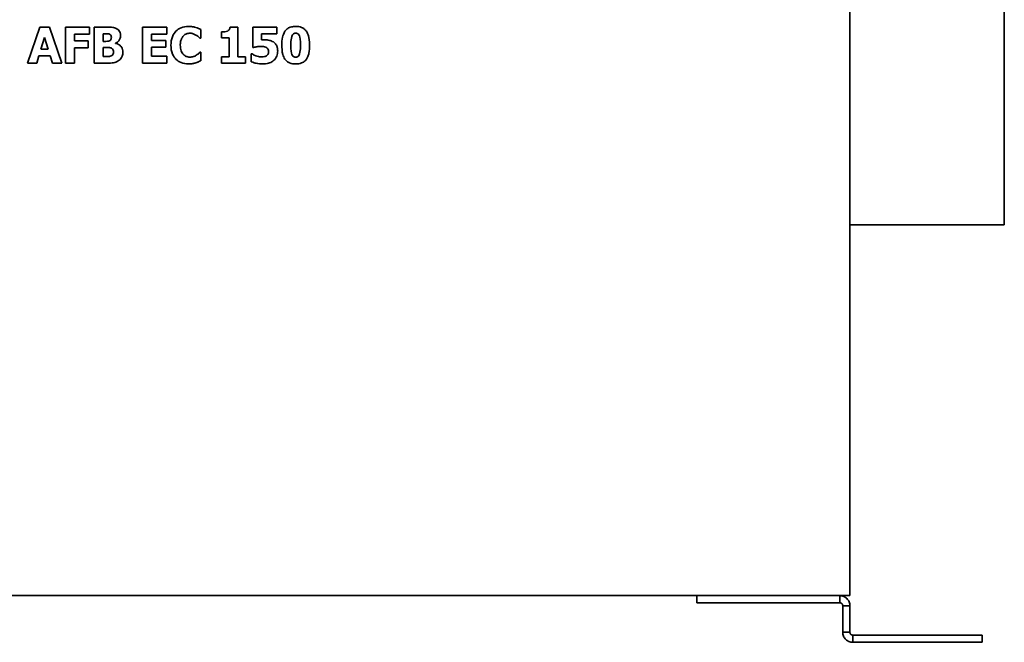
# Model space of a CAD drawing. Header units: millimetres. Extents: x 187 to 653, y 111 to 483.
# Tile 2 of 5: x 379 to 653, y 111 to 284. Entities that reach past the tile are written whole.
import ezdxf

# ---------------------------------------------------------------- set-up
doc = ezdxf.new("R2010")
doc.units = ezdxf.units.MM
doc.header["$LTSCALE"] = 2
doc.layers.add('Krawędzie widoczne(ISO)', color=7, linetype='Continuous', lineweight=35, true_color=0x262659)

msp = doc.modelspace()

# ---------------------------------------------------------------- linework, layer by layer
at = {"layer": 'Krawędzie widoczne(ISO)'}
for p, q in [((610, 461.23), (610, 123.73)), ((652.9, 226.73), (652.9, 376.73)), ((384.9, 281.66), (381.52, 271.66)), ((387.64, 281.66), (384.9, 281.66)), ((391.02, 271.66), (387.64, 281.66)), ((398.71, 281.66), (392.02, 281.66)), ((392.02, 281.66), (392.02, 271.66)), ((394.51, 279.75), (398.71, 279.75)), ((394.51, 277.87), (394.51, 279.75)), ((398.71, 279.75), (398.71, 281.66)), ((403.53, 281.66), (400.01, 281.66)), ((400.01, 281.66), (400.01, 271.66)), ((402.5, 277.71), (402.5, 279.83)), ((402.5, 279.83), (402.67, 279.83)), ((413.47, 281.66), (413.47, 271.66)), ((420.23, 281.66), (413.47, 281.66)), ((415.96, 279.75), (420.23, 279.75)), ((415.96, 277.99), (415.96, 279.75)), ((420.23, 279.75), (420.23, 281.66)), ((429.63, 278.63), (429.63, 281.02)), ((435.41, 280.32), (435.41, 278.69)), ((439.96, 281.68), (437.77, 281.68)), ((439.96, 273.4), (439.96, 281.68)), ((450.72, 281.66), (444.09, 281.66)), ((444.09, 281.66), (444.09, 276.04)), ((446.47, 278.11), (446.47, 279.77)), ((446.47, 279.77), (450.72, 279.77)), ((450.72, 279.77), (450.72, 281.66)), ((385.21, 275.51), (386.24, 278.82)), ((386.24, 278.82), (387.26, 275.51)), ((398.38, 277.87), (394.51, 277.87)), ((398.38, 275.96), (398.38, 277.87)), ((402.82, 277.71), (402.5, 277.71)), ((405.96, 277.14), (405.96, 277.19)), ((419.89, 277.99), (415.96, 277.99)), ((419.89, 276.09), (419.89, 277.99)), ((429.37, 278.63), (429.63, 278.63)), ((435.41, 278.69), (437.52, 278.69)), ((437.52, 278.69), (437.52, 273.4)), ((384.03, 271.66), (384.67, 273.7)), ((384.67, 273.7), (387.81, 273.7)), ((387.26, 275.51), (385.21, 275.51)), ((387.81, 273.7), (388.43, 271.66)), ((394.51, 275.96), (398.38, 275.96)), ((394.51, 271.66), (394.51, 275.96)), ((402.5, 273.48), (402.5, 276)), ((402.5, 276), (402.96, 276)), ((415.96, 273.56), (415.96, 276.09)), ((415.96, 276.09), (419.89, 276.09)), ((429.63, 274.67), (429.4, 274.67)), ((429.63, 272.32), (429.63, 274.67)), ((443.89, 274.23), (443.66, 274.23)), ((443.66, 274.23), (443.66, 272.05)), ((444.09, 276.04), (444.31, 276.04)), ((381.52, 271.66), (384.03, 271.66)), ((388.43, 271.66), (391.02, 271.66)), ((392.02, 271.66), (394.51, 271.66)), ((400.01, 271.66), (404, 271.66)), ((402.64, 273.48), (402.5, 273.48)), ((413.47, 271.66), (420.23, 271.66)), ((420.23, 273.56), (415.96, 273.56)), ((420.23, 271.66), (420.23, 273.56)), ((435.41, 273.4), (435.41, 271.66)), ((437.52, 273.4), (435.41, 273.4)), ((435.41, 271.66), (442.02, 271.66)), ((442.02, 273.4), (439.96, 273.4)), ((442.02, 271.66), (442.02, 273.4)), ((610, 226.73), (652.9, 226.73)), ((610, 123.73), (230, 123.73)), ((567.47, 123.73), (567.47, 121.73)), ((607.2, 122.61), (607.2, 123.73)), ((569.22, 121.73), (567.47, 121.73)), ((569.22, 121.73), (584.52, 121.73)), ((592.03, 121.73), (584.52, 121.73)), ((592.03, 121.73), (607.2, 121.73)), ((607.2, 121.73), (607.2, 122.61)), ((608, 120.93), (608, 113.57)), ((608.88, 120.93), (608, 120.93)), ((610, 120.93), (608.88, 120.93)), ((610, 113.57), (610, 120.93)), ((608, 113.57), (609.12, 113.57)), ((609.12, 113.57), (610, 113.57)), ((610.8, 112.77), (610.8, 111.89)), ((611.8, 112.77), (610.8, 112.77)), ((611.8, 112.77), (614.63, 112.77)), ((614.63, 112.77), (623.12, 112.77)), ((645.04, 112.77), (623.12, 112.77)), ((645.04, 112.77), (646.79, 112.77)), ((646.79, 110.77), (646.79, 112.77)), ((610.8, 111.89), (610.8, 110.77)), ((610.8, 110.77), (611.8, 110.77)), ((611.8, 110.77), (614.63, 110.77)), ((623.12, 110.77), (614.63, 110.77)), ((623.12, 110.77), (645.04, 110.77)), ((646.79, 110.77), (645.04, 110.77))]:
    msp.add_line(p, q, dxfattribs=at)
for points, knots in [([(426.25, 281.85), (425.52, 281.85), (424.8, 281.74), (423.61, 281.24), (423.14, 280.92), (422.45, 280.21), (422.05, 279.73), (421.46, 278.25), (421.34, 277.45), (421.34, 276.65)], [-1.214961, -1.214961, -1.214961, -1.214961, -0.804031, -0.804031, -0.478956, -0.478956, -0.23967, -0.23967, 0, 0, 0, 0]), ([(428.23, 281.6), (427.8, 281.71), (427.44, 281.77), (426.97, 281.83), (426.6, 281.85), (426.25, 281.85)], [-0.1441539, -0.1441539, -0.1441539, -0.1441539, -0.1060378, -0.1060378, 0, 0, 0, 0]), ([(456, 281.86), (455.61, 281.86), (455.2, 281.82), (454.38, 281.62), (454.07, 281.46), (453.53, 281.13), (453.25, 280.86), (453.03, 280.55)], [-0.2564597, -0.2564597, -0.2564597, -0.2564597, -0.1908147, -0.1908147, -0.1161313, -0.1161313, 0, 0, 0, 0]), ([(458.99, 280.51), (458.82, 280.75), (458.63, 280.96), (458.17, 281.33), (457.92, 281.48), (457.14, 281.79), (456.56, 281.86), (456, 281.86)], [-0.3410864, -0.3410864, -0.3410864, -0.3410864, -0.2530415, -0.2530415, -0.1659078, -0.1659078, 0, 0, 0, 0]), ([(402.67, 279.83), (403.06, 279.83), (403.45, 279.86), (403.99, 279.8), (404.14, 279.77), (404.27, 279.7)], [-0.1613504, -0.1613504, -0.1613504, -0.1613504, -0.0445187, -0.0445187, 0, 0, 0, 0]), ([(406.26, 281.22), (405.82, 281.46), (405.42, 281.54), (404.74, 281.64), (404.1, 281.66), (403.53, 281.66)], [-0.2510873, -0.2510873, -0.2510873, -0.2510873, -0.1699384, -0.1699384, 0, 0, 0, 0]), ([(404.27, 279.7), (404.32, 279.68), (404.37, 279.65), (404.46, 279.59), (404.5, 279.55), (404.56, 279.49), (404.64, 279.39), (404.75, 279.09), (404.78, 278.97), (404.78, 278.84)], [-0.3337356, -0.3337356, -0.3337356, -0.3337356, -0.2133127, -0.2133127, -0.0961242, -0.0961242, -0.0385063, -0.0385063, 0, 0, 0, 0]), ([(405.96, 277.19), (406.22, 277.3), (406.46, 277.46), (406.91, 277.89), (407.06, 278.16), (407.28, 278.69), (407.33, 279), (407.33, 279.33)], [-0.2355892, -0.2355892, -0.2355892, -0.2355892, -0.1716919, -0.1716919, -0.0982291, -0.0982291, 0, 0, 0, 0]), ([(407.33, 279.33), (407.33, 279.61), (407.29, 279.88), (407.14, 280.34), (407.03, 280.55), (406.7, 280.94), (406.5, 281.1), (406.26, 281.22)], [-0.2538117, -0.2538117, -0.2538117, -0.2538117, -0.1538307, -0.1538307, -0.0786347, -0.0786347, 0, 0, 0, 0]), ([(423.94, 276.64), (423.94, 276.99), (423.96, 277.34), (424.11, 278.03), (424.21, 278.29), (424.44, 278.77), (424.59, 279.01), (424.79, 279.21)], [-0.2263424, -0.2263424, -0.2263424, -0.2263424, -0.1572526, -0.1572526, -0.0844367, -0.0844367, 0, 0, 0, 0]), ([(424.79, 279.21), (424.92, 279.34), (425.06, 279.47), (425.41, 279.72), (425.57, 279.78), (425.97, 279.93), (426.3, 279.98), (426.64, 279.98)], [-0.1455547, -0.1455547, -0.1455547, -0.1455547, -0.1267436, -0.1267436, -0.1019008, -0.1019008, 0, 0, 0, 0]), ([(426.64, 279.98), (427.09, 279.98), (427.4, 279.88), (427.79, 279.73), (428.05, 279.61), (428.29, 279.46)], [-0.1257413, -0.1257413, -0.1257413, -0.1257413, -0.0853425, -0.0853425, 0, 0, 0, 0]), ([(429.63, 281.02), (429.38, 281.14), (429.08, 281.27), (428.73, 281.43), (428.48, 281.52), (428.23, 281.6)], [-0.1138373, -0.1138373, -0.1138373, -0.1138373, -0.0783452, -0.0783452, 0, 0, 0, 0]), ([(428.29, 279.46), (428.63, 279.26), (428.74, 279.17), (429.06, 278.9), (429.23, 278.76), (429.37, 278.63)], [-0.1263619, -0.1263619, -0.1263619, -0.1263619, -0.0579622, -0.0579622, 0, 0, 0, 0]), ([(437.07, 280.57), (436.8, 280.45), (436.48, 280.4), (436.03, 280.34), (435.72, 280.32), (435.41, 280.32)], [-0.1377171, -0.1377171, -0.1377171, -0.1377171, -0.0923789, -0.0923789, 0, 0, 0, 0]), ([(437.77, 281.68), (437.76, 281.53), (437.73, 281.38), (437.64, 281.14), (437.58, 281.02), (437.36, 280.75), (437.22, 280.65), (437.07, 280.57)], [-0.1805507, -0.1805507, -0.1805507, -0.1805507, -0.1030305, -0.1030305, -0.0523874, -0.0523874, 0, 0, 0, 0]), ([(453.03, 280.55), (452.62, 279.95), (452.44, 279.32), (452.19, 278.2), (452.15, 277.4), (452.15, 276.66)], [-0.3419162, -0.3419162, -0.3419162, -0.3419162, -0.221338, -0.221338, 0, 0, 0, 0]), ([(454.67, 276.65), (454.67, 277.32), (454.7, 278.03), (454.87, 279), (454.95, 279.23), (455.09, 279.5), (455.17, 279.63), (455.36, 279.82), (455.47, 279.89), (455.72, 279.99), (455.86, 280.01), (456, 280.01)], [-0.2437105, -0.2437105, -0.2437105, -0.2437105, -0.1738843, -0.1738843, -0.1249438, -0.1249438, -0.0810943, -0.0810943, -0.043513, -0.043513, 0, 0, 0, 0]), ([(456, 280.01), (456.08, 280.01), (456.16, 280.01), (456.31, 279.98), (456.38, 279.96), (456.56, 279.87), (456.67, 279.8), (456.87, 279.58), (456.96, 279.42), (457.19, 278.85), (457.33, 278.13), (457.33, 276.66)], [-0.896142, -0.896142, -0.896142, -0.896142, -0.8178835, -0.8178835, -0.7445063, -0.7445063, -0.6163012, -0.6163012, -0.4415741, -0.4415741, 0, 0, 0, 0]), ([(459.85, 276.66), (459.85, 277.82), (459.72, 278.65), (459.44, 279.68), (459.25, 280.12), (458.99, 280.51)], [-0.3202289, -0.3202289, -0.3202289, -0.3202289, -0.1410368, -0.1410368, 0, 0, 0, 0]), ([(404.25, 277.87), (404.08, 277.79), (403.9, 277.73), (403.42, 277.71), (403.12, 277.71), (402.82, 277.71)], [-0.1459302, -0.1459302, -0.1459302, -0.1459302, -0.0899596, -0.0899596, 0, 0, 0, 0]), ([(404.78, 278.84), (404.78, 278.66), (404.76, 278.49), (404.66, 278.23), (404.61, 278.15), (404.47, 277.99), (404.36, 277.92), (404.25, 277.87)], [-0.1159601, -0.1159601, -0.1159601, -0.1159601, -0.0659122, -0.0659122, -0.0365175, -0.0365175, 0, 0, 0, 0]), ([(408, 274.72), (408, 274.98), (407.97, 275.24), (407.85, 275.71), (407.76, 275.92), (407.44, 276.39), (407.2, 276.59), (406.69, 276.93), (406.33, 277.07), (405.96, 277.14)], [-0.2816602, -0.2816602, -0.2816602, -0.2816602, -0.2301185, -0.2301185, -0.1838625, -0.1838625, -0.1156884, -0.1156884, 0, 0, 0, 0]), ([(421.34, 276.65), (421.34, 275.81), (421.46, 274.95), (422.06, 273.5), (422.43, 273.05), (423.14, 272.36), (423.61, 272.05), (424.8, 271.57), (425.52, 271.46), (426.24, 271.46)], [-0.6588866, -0.6588866, -0.6588866, -0.6588866, -0.5130616, -0.5130616, -0.3868578, -0.3868578, -0.2153228, -0.2153228, 0, 0, 0, 0]), ([(424.84, 274.05), (424.7, 274.18), (424.58, 274.33), (424.32, 274.74), (424.22, 274.97), (424, 275.56), (423.94, 276.12), (423.94, 276.64)], [-0.2121292, -0.2121292, -0.2121292, -0.2121292, -0.189707, -0.189707, -0.1563166, -0.1563166, 0, 0, 0, 0]), ([(447.38, 278.14), (447.23, 278.14), (447.01, 278.13), (446.79, 278.13), (446.62, 278.12), (446.47, 278.11)], [-0.06406716, -0.06406716, -0.06406716, -0.06406716, -0.0468181, -0.0468181, 0, 0, 0, 0]), ([(449.8, 277.55), (449.38, 277.81), (448.98, 277.93), (448.28, 278.1), (447.83, 278.14), (447.38, 278.14)], [-0.2154201, -0.2154201, -0.2154201, -0.2154201, -0.1337435, -0.1337435, 0, 0, 0, 0]), ([(451, 275.04), (451, 275.38), (450.96, 275.72), (450.81, 276.27), (450.71, 276.55), (450.32, 277.13), (450.08, 277.36), (449.8, 277.55)], [-0.3681157, -0.3681157, -0.3681157, -0.3681157, -0.2102834, -0.2102834, -0.1023308, -0.1023308, 0, 0, 0, 0]), ([(452.15, 276.66), (452.15, 275.95), (452.19, 274.92), (452.57, 273.59), (452.75, 273.16), (453.02, 272.78)], [-0.4156061, -0.4156061, -0.4156061, -0.4156061, -0.1401042, -0.1401042, 0, 0, 0, 0]), ([(456, 273.29), (455.93, 273.29), (455.85, 273.3), (455.7, 273.33), (455.63, 273.35), (455.44, 273.43), (455.34, 273.51), (455.13, 273.73), (455.04, 273.89), (454.79, 274.52), (454.67, 275.29), (454.67, 276.65)], [-0.7847836, -0.7847836, -0.7847836, -0.7847836, -0.7206226, -0.7206226, -0.6603192, -0.6603192, -0.5541289, -0.5541289, -0.4076012, -0.4076012, 0, 0, 0, 0]), ([(457.33, 276.66), (457.33, 275.98), (457.3, 275.28), (457.13, 274.31), (457.04, 274.08), (456.9, 273.8), (456.82, 273.67), (456.63, 273.49), (456.53, 273.42), (456.28, 273.32), (456.15, 273.29), (456, 273.29)], [-0.2452778, -0.2452778, -0.2452778, -0.2452778, -0.1731631, -0.1731631, -0.1231487, -0.1231487, -0.0793243, -0.0793243, -0.0423608, -0.0423608, 0, 0, 0, 0]), ([(458.98, 272.76), (459.14, 272.99), (459.27, 273.24), (459.53, 273.87), (459.61, 274.21), (459.8, 275.12), (459.85, 275.91), (459.85, 276.66)], [-0.3135265, -0.3135265, -0.3135265, -0.3135265, -0.2770565, -0.2770565, -0.2238181, -0.2238181, 0, 0, 0, 0]), ([(404.75, 273.68), (404.36, 273.5), (404.07, 273.49), (403.52, 273.48), (402.97, 273.48), (402.64, 273.48)], [-0.1572551, -0.1572551, -0.1572551, -0.1572551, -0.0989434, -0.0989434, 0, 0, 0, 0]), ([(402.96, 276), (403.4, 276), (403.84, 276.02), (404.4, 275.97), (404.54, 275.94), (404.66, 275.9)], [-0.169666, -0.169666, -0.169666, -0.169666, -0.0388334, -0.0388334, 0, 0, 0, 0]), ([(404.66, 275.9), (404.75, 275.86), (404.85, 275.82), (405.01, 275.71), (405.08, 275.65), (405.24, 275.48), (405.29, 275.38), (405.38, 275.12), (405.4, 274.94), (405.4, 274.76)], [-0.1267007, -0.1267007, -0.1267007, -0.1267007, -0.103986, -0.103986, -0.083373, -0.083373, -0.0522346, -0.0522346, 0, 0, 0, 0]), ([(405.4, 274.76), (405.4, 274.58), (405.38, 274.4), (405.24, 274.07), (405.15, 273.97), (405.01, 273.82), (404.88, 273.74), (404.75, 273.68)], [-0.08475822, -0.08475822, -0.08475822, -0.08475822, -0.06442096, -0.06442096, -0.04440309, -0.04440309, 0, 0, 0, 0]), ([(406.96, 272.48), (407.14, 272.62), (407.3, 272.78), (407.56, 273.13), (407.69, 273.34), (407.94, 273.95), (408, 274.33), (408, 274.72)], [-0.2824648, -0.2824648, -0.2824648, -0.2824648, -0.1951133, -0.1951133, -0.1165201, -0.1165201, 0, 0, 0, 0]), ([(426.66, 273.34), (426.16, 273.34), (425.78, 273.47), (425.32, 273.65), (425.06, 273.83), (424.84, 274.05)], [-0.150391, -0.150391, -0.150391, -0.150391, -0.0942796, -0.0942796, 0, 0, 0, 0]), ([(428.36, 273.87), (428.08, 273.68), (427.75, 273.55), (427.3, 273.39), (426.98, 273.34), (426.66, 273.34)], [-0.1428316, -0.1428316, -0.1428316, -0.1428316, -0.0973499, -0.0973499, 0, 0, 0, 0]), ([(429.4, 274.67), (429.26, 274.54), (429.11, 274.41), (428.77, 274.13), (428.57, 273.99), (428.36, 273.87)], [-0.1308345, -0.1308345, -0.1308345, -0.1308345, -0.0722752, -0.0722752, 0, 0, 0, 0]), ([(444.93, 273.71), (444.55, 273.85), (444.38, 273.96), (444.18, 274.07), (444.03, 274.16), (443.89, 274.23)], [-0.06923399, -0.06923399, -0.06923399, -0.06923399, -0.04870678, -0.04870678, 0, 0, 0, 0]), ([(444.31, 276.04), (444.61, 276.12), (444.91, 276.18), (445.57, 276.29), (445.93, 276.32), (446.29, 276.32)], [-0.200337, -0.200337, -0.200337, -0.200337, -0.1080786, -0.1080786, 0, 0, 0, 0]), ([(446.47, 273.38), (446.04, 273.38), (445.77, 273.45), (445.41, 273.54), (445.17, 273.62), (444.93, 273.71)], [-0.1089994, -0.1089994, -0.1089994, -0.1089994, -0.076256, -0.076256, 0, 0, 0, 0]), ([(446.29, 276.32), (446.56, 276.32), (447.03, 276.29), (447.57, 276.16), (447.77, 276.08), (447.95, 275.96)], [-0.168225, -0.168225, -0.168225, -0.168225, -0.063932, -0.063932, 0, 0, 0, 0]), ([(448.05, 273.84), (447.95, 273.75), (447.84, 273.68), (447.55, 273.53), (447.38, 273.49), (447.04, 273.42), (446.76, 273.38), (446.47, 273.38)], [-0.1178512, -0.1178512, -0.1178512, -0.1178512, -0.1045865, -0.1045865, -0.084494, -0.084494, 0, 0, 0, 0]), ([(447.95, 275.96), (448.05, 275.9), (448.13, 275.82), (448.27, 275.66), (448.34, 275.56), (448.45, 275.28), (448.48, 275.11), (448.48, 274.95)], [-0.1449191, -0.1449191, -0.1449191, -0.1449191, -0.0916879, -0.0916879, -0.0491725, -0.0491725, 0, 0, 0, 0]), ([(448.48, 274.95), (448.48, 274.82), (448.47, 274.7), (448.42, 274.42), (448.38, 274.33), (448.28, 274.12), (448.18, 273.97), (448.05, 273.84)], [-0.07807023, -0.07807023, -0.07807023, -0.07807023, -0.06841868, -0.06841868, -0.05579894, -0.05579894, 0, 0, 0, 0]), ([(449.93, 272.45), (450.11, 272.61), (450.26, 272.78), (450.57, 273.22), (450.67, 273.44), (450.91, 274.06), (451, 274.55), (451, 275.04)], [-0.2363926, -0.2363926, -0.2363926, -0.2363926, -0.1982509, -0.1982509, -0.1498235, -0.1498235, 0, 0, 0, 0]), ([(404, 271.66), (404.77, 271.66), (405.31, 271.73), (406.18, 271.97), (406.59, 272.18), (406.96, 272.48)], [-0.2680465, -0.2680465, -0.2680465, -0.2680465, -0.1418882, -0.1418882, 0, 0, 0, 0]), ([(426.24, 271.46), (426.93, 271.46), (427.24, 271.51), (427.66, 271.59), (427.95, 271.67), (428.24, 271.75)], [-0.1268778, -0.1268778, -0.1268778, -0.1268778, -0.0899501, -0.0899501, 0, 0, 0, 0]), ([(428.24, 271.75), (428.62, 271.86), (428.78, 271.94), (429.2, 272.12), (429.42, 272.22), (429.63, 272.32)], [-0.1373713, -0.1373713, -0.1373713, -0.1373713, -0.0685436, -0.0685436, 0, 0, 0, 0]), ([(443.66, 272.05), (444.17, 271.83), (444.76, 271.69), (445.6, 271.5), (446.28, 271.45), (446.91, 271.45)], [-0.2576874, -0.2576874, -0.2576874, -0.2576874, -0.1881288, -0.1881288, 0, 0, 0, 0]), ([(446.91, 271.45), (447.91, 271.45), (448.46, 271.62), (449.19, 271.9), (449.59, 272.14), (449.93, 272.45)], [-0.2338096, -0.2338096, -0.2338096, -0.2338096, -0.1407678, -0.1407678, 0, 0, 0, 0]), ([(453.02, 272.78), (453.18, 272.54), (453.37, 272.34), (453.82, 271.98), (454.06, 271.84), (454.85, 271.52), (455.44, 271.45), (456, 271.45)], [-0.338606, -0.338606, -0.338606, -0.338606, -0.2541511, -0.2541511, -0.1697936, -0.1697936, 0, 0, 0, 0]), ([(456, 271.45), (456.41, 271.45), (456.82, 271.48), (457.46, 271.64), (457.81, 271.75), (458.49, 272.18), (458.76, 272.45), (458.98, 272.76)], [-0.4410357, -0.4410357, -0.4410357, -0.4410357, -0.2415219, -0.2415219, -0.1151326, -0.1151326, 0, 0, 0, 0]), ([(607.2, 123.73), (607.57, 123.73), (607.94, 123.66), (608.62, 123.37), (608.92, 123.17), (609.44, 122.65), (609.65, 122.34), (609.93, 121.66), (610, 121.3), (610, 120.93)], [0, 0, 0, 0, 0.1113973, 0.1113973, 0.2218681, 0.2218681, 0.3323097, 0.3323097, 0.4436983, 0.4436983, 0.4436983, 0.4436983]), ([(608, 120.93), (608, 120.94), (608, 120.96), (608, 120.97), (608, 120.99), (608, 121), (608, 121.02), (607.99, 121.03), (607.99, 121.04), (607.99, 121.06), (607.99, 121.07), (607.98, 121.09), (607.98, 121.1), (607.98, 121.11), (607.98, 121.13), (607.97, 121.14), (607.97, 121.16), (607.96, 121.17), (607.96, 121.18), (607.95, 121.2), (607.95, 121.21), (607.94, 121.22), (607.94, 121.24), (607.93, 121.25), (607.93, 121.27), (607.92, 121.28), (607.91, 121.29), (607.91, 121.3), (607.9, 121.32), (607.89, 121.33), (607.89, 121.34), (607.88, 121.35), (607.87, 121.37), (607.86, 121.38), (607.86, 121.39), (607.85, 121.4), (607.84, 121.41), (607.83, 121.42), (607.82, 121.44), (607.81, 121.45), (607.8, 121.46), (607.79, 121.47), (607.78, 121.48), (607.77, 121.49), (607.76, 121.5), (607.75, 121.51), (607.74, 121.52), (607.74, 121.52), (607.73, 121.53), (607.73, 121.53), (607.72, 121.54), (607.72, 121.54), (607.71, 121.55), (607.7, 121.56), (607.69, 121.57), (607.68, 121.57), (607.66, 121.58), (607.65, 121.59), (607.64, 121.6), (607.63, 121.61), (607.61, 121.61), (607.6, 121.62), (607.59, 121.63), (607.58, 121.64), (607.56, 121.64), (607.55, 121.65), (607.54, 121.66), (607.52, 121.66), (607.51, 121.67), (607.5, 121.67), (607.49, 121.68), (607.49, 121.68), (607.48, 121.68), (607.47, 121.68), (607.47, 121.69), (607.46, 121.69), (607.44, 121.69), (607.43, 121.7), (607.42, 121.7), (607.4, 121.7), (607.39, 121.71), (607.37, 121.71), (607.36, 121.71), (607.34, 121.72), (607.33, 121.72), (607.32, 121.72), (607.3, 121.72), (607.29, 121.73), (607.27, 121.73), (607.26, 121.73), (607.24, 121.73), (607.23, 121.73), (607.21, 121.73), (607.2, 121.73)], [0, 0, 0, 0, 0.0047728, 0.0047728, 0.0047728, 0.0095512, 0.0095512, 0.0095512, 0.0143301, 0.0143301, 0.0143301, 0.0191047, 0.0191047, 0.0191047, 0.0238701, 0.0238701, 0.0238701, 0.0286216, 0.0286216, 0.0286216, 0.0333544, 0.0333544, 0.0333544, 0.0382298, 0.0382298, 0.0382298, 0.0427614, 0.0427614, 0.0427614, 0.0474593, 0.0474593, 0.0474593, 0.0521542, 0.0521542, 0.0521542, 0.0568425, 0.0568425, 0.0568425, 0.0615206, 0.0615206, 0.0615206, 0.0661851, 0.0661851, 0.0661851, 0.0708326, 0.0708326, 0.0708326, 0.0744107, 0.0744107, 0.0744107, 0.0754605, 0.0754605, 0.0754605, 0.080083, 0.080083, 0.080083, 0.0847043, 0.0847043, 0.0847043, 0.0893209, 0.0893209, 0.0893209, 0.0939292, 0.0939292, 0.0939292, 0.0985257, 0.0985257, 0.0985257, 0.1031072, 0.1031072, 0.1031072, 0.1049061, 0.1049061, 0.1049061, 0.1076745, 0.1076745, 0.1076745, 0.112241, 0.112241, 0.112241, 0.1168056, 0.1168056, 0.1168056, 0.1213652, 0.1213652, 0.1213652, 0.125917, 0.125917, 0.125917, 0.1304582, 0.1304582, 0.1304582, 0.1349859, 0.1349859, 0.1349859, 0.1349859]), ([(610.8, 110.77), (610.44, 110.77), (610.08, 110.84), (609.41, 111.11), (609.1, 111.31), (608.58, 111.83), (608.37, 112.14), (608.08, 112.82), (608, 113.19), (608, 113.57)], [0, 0, 0, 0, 0.1219861, 0.1219861, 0.243369, 0.243369, 0.3653617, 0.3653617, 0.48689, 0.48689, 0.48689, 0.48689]), ([(610, 113.57), (610, 113.55), (610, 113.54), (610, 113.52), (610, 113.51), (610, 113.49), (610.01, 113.48), (610.01, 113.46), (610.01, 113.45), (610.01, 113.43), (610.01, 113.42), (610.02, 113.4), (610.02, 113.39), (610.02, 113.38), (610.03, 113.36), (610.03, 113.35), (610.04, 113.33), (610.04, 113.32), (610.04, 113.31), (610.04, 113.31), (610.04, 113.31), (610.05, 113.3), (610.05, 113.29), (610.06, 113.28), (610.06, 113.26), (610.07, 113.25), (610.07, 113.23), (610.08, 113.22), (610.09, 113.21), (610.09, 113.19), (610.1, 113.18), (610.11, 113.17), (610.11, 113.16), (610.12, 113.14), (610.13, 113.13), (610.14, 113.12), (610.15, 113.11), (610.16, 113.1), (610.16, 113.08), (610.17, 113.07), (610.18, 113.06), (610.19, 113.05), (610.2, 113.04), (610.21, 113.03), (610.22, 113.02), (610.23, 113.01), (610.24, 113), (610.25, 112.99), (610.26, 112.98), (610.27, 112.97), (610.28, 112.96), (610.3, 112.95), (610.31, 112.94), (610.32, 112.93), (610.33, 112.92), (610.33, 112.92), (610.33, 112.92), (610.34, 112.92), (610.35, 112.91), (610.36, 112.9), (610.36, 112.9), (610.38, 112.89), (610.39, 112.88), (610.4, 112.88), (610.41, 112.87), (610.43, 112.86), (610.44, 112.86), (610.45, 112.85), (610.46, 112.84), (610.48, 112.84), (610.49, 112.83), (610.5, 112.83), (610.52, 112.82), (610.53, 112.82), (610.54, 112.81), (610.56, 112.81), (610.57, 112.8), (610.58, 112.8), (610.6, 112.8), (610.61, 112.79), (610.62, 112.79), (610.64, 112.79), (610.65, 112.78), (610.66, 112.78), (610.68, 112.78), (610.69, 112.78), (610.7, 112.78), (610.72, 112.77), (610.73, 112.77), (610.75, 112.77), (610.76, 112.77), (610.77, 112.77), (610.79, 112.77), (610.8, 112.77)], [0, 0, 0, 0, 0.0078163, 0.0078163, 0.0078163, 0.0156656, 0.0156656, 0.0156656, 0.0235447, 0.0235447, 0.0235447, 0.0314507, 0.0314507, 0.0314507, 0.0393801, 0.0393801, 0.0393801, 0.0456978, 0.0456978, 0.0456978, 0.0473294, 0.0473294, 0.0473294, 0.0552907, 0.0552907, 0.0552907, 0.0632562, 0.0632562, 0.0632562, 0.0712194, 0.0712194, 0.0712194, 0.0791739, 0.0791739, 0.0791739, 0.0871132, 0.0871132, 0.0871132, 0.0950308, 0.0950308, 0.0950308, 0.1029204, 0.1029204, 0.1029204, 0.1107759, 0.1107759, 0.1107759, 0.1185913, 0.1185913, 0.1185913, 0.1263609, 0.1263609, 0.1263609, 0.1340793, 0.1340793, 0.1340793, 0.1356977, 0.1356977, 0.1356977, 0.1417721, 0.1417721, 0.1417721, 0.1495008, 0.1495008, 0.1495008, 0.1572621, 0.1572621, 0.1572621, 0.1650505, 0.1650505, 0.1650505, 0.1728601, 0.1728601, 0.1728601, 0.1811091, 0.1811091, 0.1811091, 0.1885372, 0.1885372, 0.1885372, 0.1964318, 0.1964318, 0.1964318, 0.2043573, 0.2043573, 0.2043573, 0.2123021, 0.2123021, 0.2123021, 0.2202542, 0.2202542, 0.2202542, 0.2282011, 0.2282011, 0.2282011, 0.2282011])]:
    msp.add_open_spline(points, degree=3, knots=knots, dxfattribs=at)

doc.saveas('drawing.dxf')
